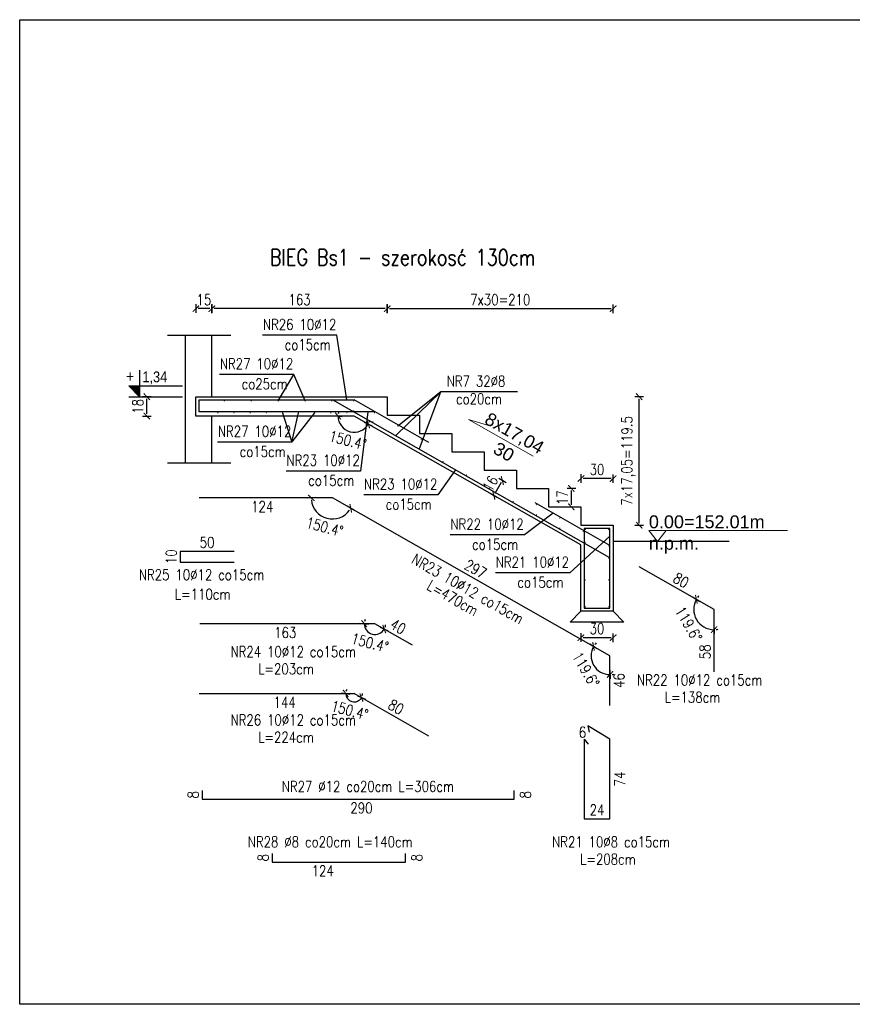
# Model space of a CAD drawing. Header units: millimetres. Extents: x -13852 to 21557, y -10038 to 8820.
# Tile 25 of 42: x 11286 to 12059, y -3372 to -2457. Entities that reach past the tile are written whole.
import ezdxf
from ezdxf.enums import TextEntityAlignment as Align
from ezdxf.lldxf.tags import DXFTag

# ---------------------------------------------------------------- set-up
doc = ezdxf.new("R2010")
doc.units = ezdxf.units.MM
for name, color, linetype in [('1', 2, 'Continuous'), ('2', 6, 'DASH'), ('6', 3, 'Continuous'), ('DIM', 243, 'Continuous'), ('OPI', 52, 'Continuous')]:
    doc.layers.add(name, color=color, linetype=linetype)
doc.layers.add('A-konstrukcja-żelbet', color=130, linetype='Continuous', lineweight=30)
doc.layers.add('A-opis', color=130, linetype='Continuous', lineweight=9)
doc.styles.add('e-cad_1', font='simplex.shx', dxfattribs={"width": 0.8})
doc.styles.add('MSE-050', font='romans.shx', dxfattribs={"width": 0.8, "height": 10})
doc.styles.get("Standard").update_dxf_attribs({"font": 'arial.ttf'})
tags = doc.linetypes.add('DASH', pattern=[15, 10, -5]).pattern_tags.tags
tags[6:7] = [DXFTag(74, 4), DXFTag(75, 0), DXFTag(340, '0'), DXFTag(46, 0.0), DXFTag(50, 0.0), DXFTag(44, 0.0), DXFTag(45, 0.0)]
tags[4:5] = [DXFTag(74, 4), DXFTag(75, 0), DXFTag(340, '0'), DXFTag(46, 0.0), DXFTag(50, 0.0), DXFTag(44, 0.0), DXFTag(45, 0.0)]
doc.dimstyles.new('Copy of MSE-050', dxfattribs={"dimtxt": 10, "dimasz": 2, "dimexe": 1.5, "dimexo": 15, "dimgap": 0.7, "dimtad": 0, "dimdec": 1, "dimrnd": 0.5, "dimdsep": 46, "dimtxsty": 'MSE-050', "dimblk": 'T1', "dimcen": -0.45, "dimse1": 1, "dimse2": 1, "dimsd1": 1, "dimsd2": 1, "dimclrd": 243, "dimclre": 243, "dimclrt": 52, "dimazin": 2, "dimtfac": 0.3333, "dimtdec": 1, "dimtix": 1, "dimtmove": 2, "dimatfit": 3, "dimldrblk": 'strzalka', "dimfxl": 0, "dimtvp": 0.8333, "dimtolj": 1, "dimarcsym": 0})
doc.dimstyles.new('MSE-050', dxfattribs={"dimtxt": 10, "dimasz": 2, "dimexe": 1.5, "dimexo": 15, "dimgap": 0.7, "dimtad": 0, "dimdec": 1, "dimrnd": 0.5, "dimdsep": 46, "dimtxsty": 'MSE-050', "dimblk": 'T1', "dimcen": -0.45, "dimse1": 1, "dimse2": 1, "dimclrd": 243, "dimclre": 243, "dimclrt": 52, "dimadec": 1, "dimazin": 2, "dimtfac": 0.3333, "dimtdec": 1, "dimtix": 1, "dimtmove": 2, "dimatfit": 3, "dimldrblk": 'strzalka', "dimfxl": 0, "dimtvp": 0.8333, "dimtolj": 1, "dimarcsym": 0})

# ---------------------------------------------------------------- blocks, each defined once
blk = doc.blocks.new('T1')
at = {"color": 243}
blk.add_line((0, -2.04), (0, 1.96), dxfattribs=at)
at = {"color": 243, "const_width": 0.5}
blk.add_lwpolyline([(-1.5, -1.44), (1.5, 1.44)], dxfattribs=at)
blk = doc.blocks.new('*D3221')
at = {"layer": 'Defpoints', "color": 0}
for p in [(11837.22, -2725.7), (11627.22, -2807.55), (11837.22, -2926.96)]:
    blk.add_point(p, dxfattribs=at)
at = {"layer": 'DIM', "color": 243, "lineweight": -2}
blk.add_line((11629.22, -2725.7), (11835.22, -2725.7), dxfattribs=at)
at = {"layer": 'DIM', "color": 243, "linetype": 'ByBlock', "lineweight": -2, "xscale": 2, "yscale": 2, "zscale": 2, "rotation": 180}
blk.add_blockref('T1', (11627.22, -2725.7), dxfattribs=at)
at = {"layer": 'DIM', "color": 243, "linetype": 'ByBlock', "lineweight": -2, "xscale": 2, "yscale": 2, "zscale": 2}
blk.add_blockref('T1', (11837.22, -2725.7), dxfattribs=at)
at = {"layer": 'DIM', "color": 52, "ltscale": 1.4, "insert": (11732.22, -2717.37), "char_height": 10, "attachment_point": 5, "style": 'MSE-050'}
blk.add_mtext('\\A1;\\A1;7x30=210', dxfattribs=at)
blk = doc.blocks.new('strzalka')
at = {"color": 243}
blk.add_line((0, -0.97), (0, 0.97), dxfattribs=at)
blk.add_lwpolyline([(-2, 0, 0.733, 0, 0), (0, 0, 0, 0, 0)], format="xyseb", dxfattribs=at)
blk = doc.blocks.new('*D3222')
at = {"layer": 'Defpoints', "color": 0}
for p in [(11807.22, -2883.62), (11807.22, -2909.9), (11837.22, -2926.96)]:
    blk.add_point(p, dxfattribs=at)
at = {"layer": 'DIM', "color": 243, "lineweight": -2}
blk.add_line((11835.22, -2883.62), (11809.22, -2883.62), dxfattribs=at)
at = {"layer": 'DIM', "color": 243, "linetype": 'ByBlock', "lineweight": -2, "xscale": 2, "yscale": 2, "zscale": 2, "rotation": 180}
blk.add_blockref('T1', (11807.22, -2883.62), dxfattribs=at)
at = {"layer": 'DIM', "color": 243, "linetype": 'ByBlock', "lineweight": -2, "xscale": 2, "yscale": 2, "zscale": 2}
blk.add_blockref('T1', (11837.22, -2883.62), dxfattribs=at)
at = {"layer": 'DIM', "color": 52, "ltscale": 1.4, "insert": (11822.22, -2875.29), "char_height": 10, "attachment_point": 5, "style": 'MSE-050'}
blk.add_mtext('\\A1;30', dxfattribs=at)
blk = doc.blocks.new('*D3223')
at = {"layer": 'Defpoints', "color": 0}
for p in [(11777.22, -2892.84), (11798.31, -2892.84), (11777.22, -2909.9)]:
    blk.add_point(p, dxfattribs=at)
at = {"layer": 'DIM', "color": 243, "lineweight": -2}
blk.add_line((11798.31, -2907.9), (11798.31, -2894.84), dxfattribs=at)
at = {"layer": 'DIM', "color": 243, "linetype": 'ByBlock', "lineweight": -2, "xscale": 2, "yscale": 2, "zscale": 2}
for p, rotation in [((11798.31, -2892.84), 90), ((11798.31, -2909.9), 270)]:
    blk.add_blockref('T1', p, dxfattribs=dict(at, rotation=rotation))
at = {"layer": 'DIM', "color": 52, "ltscale": 1.4, "insert": (11789.98, -2901.37), "char_height": 10, "attachment_point": 5, "rotation": 90, "style": 'MSE-050'}
blk.add_mtext('\\A1;17', dxfattribs=at)
blk = doc.blocks.new('*D3224')
at = {"layer": 'Defpoints', "color": 0}
for p in [(11403.74, -2807.55), (11449.39, -2807.55), (11449.39, -2825.55)]:
    blk.add_point(p, dxfattribs=at)
at = {"layer": 'DIM', "color": 243, "lineweight": -2}
blk.add_line((11403.74, -2823.55), (11403.74, -2809.55), dxfattribs=at)
at = {"layer": 'DIM', "color": 243, "linetype": 'ByBlock', "lineweight": -2, "xscale": 2, "yscale": 2, "zscale": 2}
for p, rotation in [((11403.74, -2807.55), 90), ((11403.74, -2825.55), 270)]:
    blk.add_blockref('T1', p, dxfattribs=dict(at, rotation=rotation))
at = {"layer": 'DIM', "color": 52, "ltscale": 1.4, "insert": (11395.4, -2816.55), "char_height": 10, "attachment_point": 5, "rotation": 90, "style": 'MSE-050'}
blk.add_mtext('\\A1;18', dxfattribs=at)
blk = doc.blocks.new('*D3225')
at = {"layer": 'Defpoints', "color": 0}
for p in [(11726.29, -2899.35), (11747.22, -2892.84), (11739.31, -2906.75)]:
    blk.add_point(p, dxfattribs=at)
at = {"layer": 'DIM', "color": 243, "lineweight": -2}
blk.add_line((11733.21, -2887.17), (11727.28, -2897.61), dxfattribs=at)
at = {"layer": 'DIM', "color": 243, "linetype": 'ByBlock', "lineweight": -2, "xscale": 2, "yscale": 2, "zscale": 2}
for p, rotation in [((11734.2, -2885.44), 60.37625124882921), ((11726.29, -2899.35), 240.3762512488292)]:
    blk.add_blockref('T1', p, dxfattribs=dict(at, rotation=rotation))
at = {"layer": 'DIM', "color": 52, "ltscale": 1.4, "insert": (11723, -2888.27), "char_height": 10, "attachment_point": 5, "rotation": 60.37625, "style": 'MSE-050'}
blk.add_mtext('\\A1;16', dxfattribs=at)
blk = doc.blocks.new('*D3226')
at = {"layer": 'Defpoints', "color": 0}
for p in [(11455.15, -3181.53), (11745.15, -3181.53), (11745.15, -3181.53)]:
    blk.add_point(p, dxfattribs=at)
at = {"layer": 'DIM', "color": 52, "ltscale": 1.4, "insert": (11603.25, -3189.72), "char_height": 10, "attachment_point": 5, "style": 'MSE-050'}
blk.add_mtext('\\A1;290', dxfattribs=at)
blk = doc.blocks.new('*D3227')
at = {"layer": 'Defpoints', "color": 0}
for p in [(11745.15, -3173.53), (11746.74, -3173.53), (11745.15, -3181.53)]:
    blk.add_point(p, dxfattribs=at)
at = {"layer": 'DIM', "color": 52, "ltscale": 1.4, "insert": (11755.72, -3177.53), "char_height": 10, "attachment_point": 5, "rotation": 90, "style": 'MSE-050'}
blk.add_mtext('\\A1;8', dxfattribs=at)
blk = doc.blocks.new('*D3228')
at = {"layer": 'Defpoints', "color": 0}
for p in [(11455.15, -3173.53), (11455.15, -3173.53), (11455.15, -3181.53)]:
    blk.add_point(p, dxfattribs=at)
at = {"layer": 'DIM', "color": 52, "ltscale": 1.4, "insert": (11446.82, -3177.53), "char_height": 10, "attachment_point": 5, "rotation": 90, "style": 'MSE-050'}
blk.add_mtext('\\A1;8', dxfattribs=at)
blk = doc.blocks.new('*D3229')
at = {"layer": 'Defpoints', "color": 0}
for p in [(11520.21, -3240.05), (11644.21, -3240.05), (11644.21, -3240.05)]:
    blk.add_point(p, dxfattribs=at)
at = {"layer": 'DIM', "color": 52, "ltscale": 1.4, "insert": (11567.23, -3248.23), "char_height": 10, "attachment_point": 5, "style": 'MSE-050'}
blk.add_mtext('\\A1;124', dxfattribs=at)
blk = doc.blocks.new('*D3230')
at = {"layer": 'Defpoints', "color": 0}
for p in [(11644.21, -3232.05), (11645.79, -3232.05), (11644.21, -3240.05)]:
    blk.add_point(p, dxfattribs=at)
at = {"layer": 'DIM', "color": 52, "ltscale": 1.4, "insert": (11654.78, -3236.05), "char_height": 10, "attachment_point": 5, "rotation": 90, "style": 'MSE-050'}
blk.add_mtext('\\A1;8', dxfattribs=at)
blk = doc.blocks.new('*D3231')
at = {"layer": 'Defpoints', "color": 0}
for p in [(11520.21, -3232.05), (11520.21, -3232.05), (11520.21, -3240.05)]:
    blk.add_point(p, dxfattribs=at)
at = {"layer": 'DIM', "color": 52, "ltscale": 1.4, "insert": (11511.87, -3236.05), "char_height": 10, "attachment_point": 5, "rotation": 90, "style": 'MSE-050'}
blk.add_mtext('\\A1;8', dxfattribs=at)
blk = doc.blocks.new('*D3250')
at = {"layer": 'Defpoints', "color": 0}
for p in [(11810.22, -3125.94), (11834.22, -3125.94), (11834.22, -3199.94)]:
    blk.add_point(p, dxfattribs=at)
at = {"layer": 'DIM', "color": 52, "ltscale": 1.4, "insert": (11822.22, -3191.6), "char_height": 10, "attachment_point": 5, "style": 'MSE-050'}
blk.add_mtext('\\A1;24', dxfattribs=at)
blk = doc.blocks.new('*D3251')
at = {"layer": 'Defpoints', "color": 0}
for p in [(11834.22, -3125.94), (11834.22, -3199.94), (11851.67, -3199.94)]:
    blk.add_point(p, dxfattribs=at)
at = {"layer": 'DIM', "color": 52, "ltscale": 1.4, "insert": (11843.34, -3162.94), "char_height": 10, "attachment_point": 5, "rotation": 90, "style": 'MSE-050'}
blk.add_mtext('\\A1;74', dxfattribs=at)
blk = doc.blocks.new('*D3253')
at = {"layer": 'Defpoints', "color": 0}
for p in [(11805.63, -3108.38), (11811.7, -3106.79), (11811.7, -3127.66)]:
    blk.add_point(p, dxfattribs=at)
at = {"layer": 'DIM', "color": 52, "ltscale": 1.4, "insert": (11808.66, -3119.33), "char_height": 10, "attachment_point": 5, "style": 'MSE-050'}
blk.add_mtext('\\A1;6', dxfattribs=at)
blk = doc.blocks.new('*D3254')
at = {"layer": 'Defpoints', "color": 0}
for p in [(11930.95, -3005.17), (11930.95, -3063.37), (11930.95, -3063.37)]:
    blk.add_point(p, dxfattribs=at)
at = {"layer": 'DIM', "color": 52, "ltscale": 1.4, "insert": (11922.61, -3044.65), "char_height": 10, "attachment_point": 5, "rotation": 90, "style": 'MSE-050'}
blk.add_mtext('\\A1;58', dxfattribs=at)
blk = doc.blocks.new('*D3255')
at = {"layer": 'Defpoints', "color": 0}
for p in [(11861.4, -2965.63), (11930.95, -3005.17), (11930.95, -3005.17)]:
    blk.add_point(p, dxfattribs=at)
at = {"layer": 'DIM', "color": 52, "ltscale": 1.4, "insert": (11900.29, -2978.16), "char_height": 10, "attachment_point": 5, "rotation": 330.37625, "style": 'MSE-050'}
blk.add_mtext('\\A1;80', dxfattribs=at)
blk = doc.blocks.new('*D3256')
at = {"layer": 'Defpoints', "color": 0}
for p in [(11834.22, -3048.26), (11834.22, -3094.45), (11834.22, -3094.45)]:
    blk.add_point(p, dxfattribs=at)
at = {"layer": 'DIM', "color": 52, "ltscale": 1.4, "insert": (11842.68, -3071.35), "char_height": 10, "attachment_point": 5, "rotation": 90, "style": 'MSE-050'}
blk.add_mtext('\\A1;46', dxfattribs=at)
blk = doc.blocks.new('*D3257')
at = {"layer": 'Defpoints', "color": 0}
for p in [(11576.2, -2901.54), (11834.22, -3048.26), (11834.22, -3048.26)]:
    blk.add_point(p, dxfattribs=at)
at = {"layer": 'DIM', "color": 52, "ltscale": 1.4, "insert": (11709.33, -2967.65), "char_height": 10, "attachment_point": 5, "rotation": 330.37625, "style": 'MSE-050'}
blk.add_mtext('\\A1;297', dxfattribs=at)
blk = doc.blocks.new('*D3258')
at = {"layer": 'Defpoints', "color": 0}
for p in [(11452.39, -2901.54), (11576.21, -2901.54), (11576.21, -2901.54)]:
    blk.add_point(p, dxfattribs=at)
at = {"layer": 'DIM', "color": 52, "ltscale": 1.4, "insert": (11510.97, -2909.72), "char_height": 10, "attachment_point": 5, "style": 'MSE-050'}
blk.add_mtext('\\A1;124', dxfattribs=at)
blk = doc.blocks.new('*D3259')
at = {"layer": 'Defpoints', "color": 0}
for p in [(11434.76, -2951.28), (11484.76, -2951.28), (11484.76, -2951.28)]:
    blk.add_point(p, dxfattribs=at)
at = {"layer": 'DIM', "color": 52, "ltscale": 1.4, "insert": (11459.76, -2942.95), "char_height": 10, "attachment_point": 5, "style": 'MSE-050'}
blk.add_mtext('\\A1;50', dxfattribs=at)
blk = doc.blocks.new('*D3260')
at = {"layer": 'Defpoints', "color": 0}
for p in [(11434.76, -2951.28), (11434.76, -2951.28), (11434.76, -2961.28)]:
    blk.add_point(p, dxfattribs=at)
at = {"layer": 'DIM', "color": 52, "ltscale": 1.4, "insert": (11426.43, -2956.28), "char_height": 10, "attachment_point": 5, "rotation": 90, "style": 'MSE-050'}
blk.add_mtext('\\A1;10', dxfattribs=at)
blk = doc.blocks.new('*D3261')
at = {"layer": 'Defpoints', "color": 0}
for p in [(11452.89, -3018.55), (11615.77, -3018.55), (11615.77, -3018.55)]:
    blk.add_point(p, dxfattribs=at)
at = {"layer": 'DIM', "color": 52, "ltscale": 1.4, "insert": (11532.34, -3026.74), "char_height": 10, "attachment_point": 5, "style": 'MSE-050'}
blk.add_mtext('\\A1;163', dxfattribs=at)
blk = doc.blocks.new('*D3262')
at = {"layer": 'Defpoints', "color": 0}
for p in [(11615.77, -3018.55), (11650.54, -3038.33), (11650.54, -3038.33)]:
    blk.add_point(p, dxfattribs=at)
at = {"layer": 'DIM', "color": 52, "ltscale": 1.4, "insert": (11637.28, -3021.2), "char_height": 10, "attachment_point": 5, "rotation": 330.37625, "style": 'MSE-050'}
blk.add_mtext('\\A1;40', dxfattribs=at)
blk = doc.blocks.new('*D3264')
at = {"layer": 'Defpoints', "color": 0}
for p in [(11596.43, -3083.38), (11665.97, -3122.92), (11665.97, -3122.92)]:
    blk.add_point(p, dxfattribs=at)
at = {"layer": 'DIM', "color": 52, "ltscale": 1.4, "insert": (11635.32, -3095.91), "char_height": 10, "attachment_point": 5, "rotation": 330.37625, "style": 'MSE-050'}
blk.add_mtext('\\A1;80', dxfattribs=at)
blk = doc.blocks.new('*D3265')
at = {"layer": 'Defpoints', "color": 0}
for p in [(11452.39, -3083.38), (11596.43, -3083.38), (11596.43, -3083.38)]:
    blk.add_point(p, dxfattribs=at)
at = {"layer": 'DIM', "color": 52, "ltscale": 1.4, "insert": (11531.84, -3091.56), "char_height": 10, "attachment_point": 5, "style": 'MSE-050'}
blk.add_mtext('\\A1;144', dxfattribs=at)
blk = doc.blocks.new('kota ____')
blk.add_hatch(color=4).paths.add_polyline_path([(0, 20), (-19.7, 20), (0, 0)])
at = {"color": 4}
blk.add_line((-19.7, 0), (79.8, 0), dxfattribs=at)
blk.add_lwpolyline([(0, 49.6), (0, 0), (-19.7, 20), (79.8, 20)], dxfattribs=at)
at = {"color": 4, "width": 0.85}
blk.add_attdef('ZNAK', text='', height=20, dxfattribs=at).set_placement((-9.8, 26.9), align=Align.RIGHT)
blk.add_attdef('RZEDNA', (5.5, 26.9), '', height=20, dxfattribs=at)
blk = doc.blocks.new('*D3267')
at = {"layer": 'Defpoints', "color": 0}
for p in [(11464.22, -2725.7), (11464.22, -2750.66), (11627.22, -2807.55)]:
    blk.add_point(p, dxfattribs=at)
at = {"layer": 'DIM', "color": 243, "lineweight": -2}
blk.add_line((11625.22, -2725.7), (11466.22, -2725.7), dxfattribs=at)
at = {"layer": 'DIM', "color": 243, "linetype": 'ByBlock', "lineweight": -2, "xscale": 2, "yscale": 2, "zscale": 2, "rotation": 180}
blk.add_blockref('T1', (11464.22, -2725.7), dxfattribs=at)
at = {"layer": 'DIM', "color": 243, "linetype": 'ByBlock', "lineweight": -2, "xscale": 2, "yscale": 2, "zscale": 2}
blk.add_blockref('T1', (11627.22, -2725.7), dxfattribs=at)
at = {"layer": 'DIM', "color": 52, "ltscale": 1.4, "insert": (11545.72, -2717.37), "char_height": 10, "attachment_point": 5, "style": 'MSE-050'}
blk.add_mtext('\\A1;163', dxfattribs=at)
blk = doc.blocks.new('*D3268')
at = {"layer": 'Defpoints', "color": 0}
for p in [(11449.39, -2725.7), (11449.39, -2750.66), (11464.22, -2750.66)]:
    blk.add_point(p, dxfattribs=at)
at = {"layer": 'DIM', "color": 243, "lineweight": -2}
blk.add_line((11462.22, -2725.7), (11451.39, -2725.7), dxfattribs=at)
at = {"layer": 'DIM', "color": 243, "linetype": 'ByBlock', "lineweight": -2, "xscale": 2, "yscale": 2, "zscale": 2, "rotation": 180}
blk.add_blockref('T1', (11449.39, -2725.7), dxfattribs=at)
at = {"layer": 'DIM', "color": 243, "linetype": 'ByBlock', "lineweight": -2, "xscale": 2, "yscale": 2, "zscale": 2}
blk.add_blockref('T1', (11464.22, -2725.7), dxfattribs=at)
at = {"layer": 'DIM', "color": 52, "ltscale": 1.4, "insert": (11456.81, -2717.37), "char_height": 10, "attachment_point": 5, "style": 'MSE-050'}
blk.add_mtext('\\A1;15', dxfattribs=at)
blk = doc.blocks.new('*D3269')
at = {"layer": 'Defpoints', "color": 0}
for p in [(11807.22, -3006.96), (11837.22, -3006.96), (11837.22, -3031.46)]:
    blk.add_point(p, dxfattribs=at)
at = {"layer": 'DIM', "color": 243, "lineweight": -2, "ltscale": 1.4}
blk.add_line((11809.22, -3031.46), (11835.22, -3031.46), dxfattribs=at)
at = {"layer": 'DIM', "color": 243, "linetype": 'ByBlock', "lineweight": -2, "xscale": 2, "yscale": 2, "zscale": 2, "rotation": 180}
blk.add_blockref('T1', (11807.22, -3031.46), dxfattribs=at)
at = {"layer": 'DIM', "color": 243, "linetype": 'ByBlock', "lineweight": -2, "xscale": 2, "yscale": 2, "zscale": 2}
blk.add_blockref('T1', (11837.22, -3031.46), dxfattribs=at)
at = {"layer": 'DIM', "color": 52, "ltscale": 1.4, "insert": (11822.22, -3023.13), "char_height": 10, "attachment_point": 5, "style": 'MSE-050'}
blk.add_mtext('\\A1;30', dxfattribs=at)
blk = doc.blocks.new('*D3324')
at = {"layer": 'Defpoints', "color": 0}
for p in [(11627.22, -2807.55), (11861.4, -2807.55), (11837.22, -2926.96)]:
    blk.add_point(p, dxfattribs=at)
at = {"layer": 'DIM', "color": 243, "lineweight": -2, "ltscale": 1.4}
blk.add_line((11861.4, -2924.96), (11861.4, -2809.55), dxfattribs=at)
at = {"layer": 'DIM', "color": 243, "linetype": 'ByBlock', "lineweight": -2, "xscale": 2, "yscale": 2, "zscale": 2}
for p, rotation in [((11861.4, -2807.55), 90), ((11861.4, -2926.96), 270)]:
    blk.add_blockref('T1', p, dxfattribs=dict(at, rotation=rotation))
at = {"layer": 'DIM', "color": 52, "ltscale": 1.4, "insert": (11851.48, -2867.25), "char_height": 10, "attachment_point": 5, "rotation": 90, "style": 'MSE-050'}
blk.add_mtext('\\A1;\\A1;7x17,05=119.5', dxfattribs=at)
blk = doc.blocks.new('*D3328')
at = {"layer": 'Defpoints', "color": 0}
for p in [(11449.39, -2825.55), (11596.51, -2825.55), (11596.51, -2825.55), (11586.88, -2837.07), (11807.22, -2945.37)]:
    blk.add_point(p, dxfattribs=at)
at = {"layer": 'DIM', "color": 243, "lineweight": -2, "ltscale": 1.4}
for start, end in [(180, 330.37625), (164.72474, 172.36237), (338.01388, 345.65151)]:
    blk.add_arc((11596.51, -2825.55), 15.01, start, end, dxfattribs=at)
at = {"layer": 'DIM', "color": 243, "linetype": 'ByBlock', "lineweight": -2, "xscale": 2, "yscale": 2, "zscale": 2}
for p, rotation in [((11581.49, -2825.55), 266.181184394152), ((11609.56, -2832.97), 244.1950668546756)]:
    blk.add_blockref('T1', p, dxfattribs=dict(at, rotation=rotation))
at = {"layer": 'DIM', "color": 52, "ltscale": 1.4, "insert": (11590.54, -2848.12), "char_height": 10, "attachment_point": 5, "rotation": 345.18813, "style": 'MSE-050'}
blk.add_mtext('\\A1;150.4%%d', dxfattribs=at)
blk = doc.blocks.new('*D3329')
at = {"layer": 'Defpoints', "color": 0}
for p in [(11452.39, -2901.54), (11576.2, -2901.54), (11576.2, -2901.54), (11563.59, -2916.63), (11834.22, -3048.26)]:
    blk.add_point(p, dxfattribs=at)
at = {"layer": 'DIM', "color": 243, "lineweight": -2, "ltscale": 1.4}
blk.add_arc((11576.2, -2901.54), 19.66, 185.82971, 324.54654, dxfattribs=at)
at = {"layer": 'DIM', "color": 243, "linetype": 'ByBlock', "lineweight": -2, "xscale": 2, "yscale": 2, "zscale": 2}
for p, rotation in [((11556.53, -2901.54), 92.91485558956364), ((11593.29, -2911.26), 57.46139565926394)]:
    blk.add_blockref('T1', p, dxfattribs=dict(at, rotation=rotation))
at = {"layer": 'DIM', "color": 52, "ltscale": 1.4, "insert": (11569.04, -2928.6), "char_height": 10, "attachment_point": 5, "rotation": 345.18813, "style": 'MSE-050'}
blk.add_mtext('\\A1;150.4%%d', dxfattribs=at)
blk = doc.blocks.new('*D3330')
at = {"layer": 'Defpoints', "color": 0}
for p in [(11576.2, -2901.54), (11816.93, -3051.38), (11834.22, -3048.26), (11834.22, -3048.26), (11834.22, -3094.45)]:
    blk.add_point(p, dxfattribs=at)
at = {"layer": 'DIM', "color": 243, "lineweight": -2, "ltscale": 1.4}
for start, end in [(137.3284, 143.85233), (150.37625, 270), (276.52392, 283.04785)]:
    blk.add_arc((11834.22, -3048.26), 17.57, start, end, dxfattribs=at)
at = {"layer": 'DIM', "color": 243, "linetype": 'ByBlock', "lineweight": -2, "xscale": 2, "yscale": 2, "zscale": 2}
for p, rotation in [((11818.94, -3039.57), 237.1142889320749), ((11834.22, -3065.83), 183.2619623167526)]:
    blk.add_blockref('T1', p, dxfattribs=dict(at, rotation=rotation))
at = {"layer": 'DIM', "color": 52, "ltscale": 1.4, "insert": (11811.83, -3061.28), "char_height": 10, "attachment_point": 5, "rotation": 300.18813, "style": 'MSE-050'}
blk.add_mtext('\\A1;119.6%%d', dxfattribs=at)
blk = doc.blocks.new('*D3331')
at = {"layer": 'Defpoints', "color": 0}
for p in [(11861.4, -2965.63), (11912.35, -3008.53), (11930.95, -3005.17), (11930.95, -3005.17), (11930.95, -3063.37)]:
    blk.add_point(p, dxfattribs=at)
at = {"layer": 'DIM', "color": 243, "lineweight": -2, "ltscale": 1.4}
for start, end in [(150.37625, 270), (138.24177, 144.30901), (276.06724, 282.13448)]:
    blk.add_arc((11930.95, -3005.17), 18.9, start, end, dxfattribs=at)
at = {"layer": 'DIM', "color": 243, "linetype": 'ByBlock', "lineweight": -2, "xscale": 2, "yscale": 2, "zscale": 2}
for p, rotation in [((11914.52, -2995.83), 237.3426302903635), ((11930.95, -3024.07), 183.0336209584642)]:
    blk.add_blockref('T1', p, dxfattribs=dict(at, rotation=rotation))
at = {"layer": 'DIM', "color": 52, "ltscale": 1.4, "insert": (11907.41, -3018.86), "char_height": 10, "attachment_point": 5, "rotation": 300.18813, "style": 'MSE-050'}
blk.add_mtext('\\A1;119.6%%d', dxfattribs=at)
blk = doc.blocks.new('*D3332')
at = {"layer": 'Defpoints', "color": 0}
for p in [(11452.39, -3083.38), (11596.43, -3083.38), (11596.43, -3083.38), (11591.4, -3089.39), (11665.97, -3122.92)]:
    blk.add_point(p, dxfattribs=at)
at = {"layer": 'DIM', "color": 243, "lineweight": -2, "ltscale": 1.4}
for start, end in [(180, 330.37625), (150.67803, 165.33902), (345.03723, 359.69822)]:
    blk.add_arc((11596.43, -3083.38), 7.84, start, end, dxfattribs=at)
at = {"layer": 'DIM', "color": 243, "linetype": 'ByBlock', "lineweight": -2, "xscale": 2, "yscale": 2, "zscale": 2}
for p, rotation in [((11588.59, -3083.38), 262.6695084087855), ((11603.24, -3087.25), 247.7067428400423)]:
    blk.add_blockref('T1', p, dxfattribs=dict(at, rotation=rotation))
at = {"layer": 'DIM', "color": 52, "ltscale": 1.4, "insert": (11592.29, -3099.01), "char_height": 10, "attachment_point": 5, "rotation": 345.18813, "style": 'MSE-050'}
blk.add_mtext('\\A1;150.4%%d', dxfattribs=at)
blk = doc.blocks.new('*D3333')
at = {"layer": 'Defpoints', "color": 0}
for p in [(11452.89, -3018.55), (11615.77, -3018.55), (11615.77, -3018.55), (11609.39, -3026.2), (11650.54, -3038.33)]:
    blk.add_point(p, dxfattribs=at)
at = {"layer": 'DIM', "color": 243, "lineweight": -2, "ltscale": 1.4}
for start, end in [(180, 330.37625), (156.95497, 168.47749), (341.89877, 353.42128)]:
    blk.add_arc((11615.77, -3018.55), 9.96, start, end, dxfattribs=at)
at = {"layer": 'DIM', "color": 243, "linetype": 'ByBlock', "lineweight": -2, "xscale": 2, "yscale": 2, "zscale": 2}
for p, rotation in [((11605.81, -3018.55), 264.2387426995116), ((11624.43, -3023.48), 246.137508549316)]:
    blk.add_blockref('T1', p, dxfattribs=dict(at, rotation=rotation))
at = {"layer": 'DIM', "color": 52, "ltscale": 1.4, "insert": (11611.1, -3036.24), "char_height": 10, "attachment_point": 5, "rotation": 345.18813, "style": 'MSE-050'}
blk.add_mtext('\\A1;150.4%%d', dxfattribs=at)

msp = doc.modelspace()

# ---------------------------------------------------------------- linework, layer by layer
at = {"layer": '1'}
for p, q in [((11449.394, -2825.549), (11449.394, -2807.549)), ((11449.394, -2807.549), (11627.221, -2807.549)), ((11627.221, -2807.549), (11627.221, -2824.608)), ((11596.507, -2825.549), (11449.394, -2825.549)), ((11807.221, -2945.366), (11596.507, -2825.549)), ((11627.221, -2824.608), (11657.221, -2824.608)), ((11657.221, -2824.608), (11657.221, -2841.666)), ((11657.221, -2841.666), (11687.221, -2841.666)), ((11687.221, -2841.666), (11687.221, -2858.725)), ((11687.221, -2858.725), (11717.221, -2858.725)), ((11717.221, -2858.725), (11717.221, -2875.784)), ((11717.221, -2875.784), (11747.221, -2875.784)), ((11747.221, -2875.784), (11747.221, -2892.843)), ((11747.221, -2875.784), (11747.221, -2892.843)), ((11747.221, -2892.843), (11777.221, -2892.843)), ((11777.221, -2892.843), (11777.221, -2909.902)), ((11777.221, -2909.902), (11807.221, -2909.902)), ((11807.221, -2909.902), (11807.221, -2926.961)), ((11807.221, -2926.961), (11837.221, -2926.961)), ((11837.221, -2926.961), (11837.221, -3006.961)), ((11807.221, -3006.961), (11807.221, -2945.366)), ((11837.221, -3006.961), (11807.221, -3006.961))]:
    msp.add_line(p, q, dxfattribs=at)
at = {"layer": '2', "ltscale": 2}
for p, q in [((11481.89, -2750.659), (11422.845, -2750.659)), ((11481.89, -2869.207), (11422.845, -2869.207))]:
    msp.add_line(p, q, dxfattribs=at)
at = {"layer": '6'}
for p, q in [((11452.394, -2810.549), (11596.428, -2810.549)), ((11452.394, -2821.549), (11452.394, -2810.549)), ((11834.221, -2957.268), (11576.197, -2810.549)), ((11665.971, -2850.093), (11596.428, -2810.549)), ((11615.772, -2821.549), (11452.394, -2821.549)), ((11834.221, -2945.765), (11764.678, -2906.22)), ((11930.946, -3005.171), (11861.403, -2965.627)), ((11930.946, -3063.367), (11930.946, -3005.171)), ((11615.772, -3018.554), (11452.894, -3018.554)), ((11650.544, -3038.326), (11615.772, -3018.554)), ((11452.394, -3083.378), (11596.428, -3083.378)), ((11665.971, -3122.922), (11596.428, -3083.378)), ((11834.221, -3125.937), (11813.76, -3113.393)), ((11813.76, -3113.393), (11814.833, -3119.296)), ((11810.221, -3125.937), (11810.221, -3199.937)), ((11810.221, -3125.937), (11814.033, -3130.571)), ((11834.221, -3199.937), (11834.221, -3125.937)), ((11810.221, -3199.937), (11834.221, -3199.937))]:
    msp.add_line(p, q, dxfattribs=at)
at = {"layer": '6', "const_width": 0.5}
for points in [[(11476.021, -2811.527, 1), (11475.521, -2811.527, 1)], [(11501.021, -2811.527, 1), (11500.521, -2811.527, 1)], [(11526.021, -2811.527, 1), (11525.521, -2811.527, 1)], [(11551.021, -2811.527, 1), (11550.521, -2811.527, 1)], [(11576.021, -2811.527, 1), (11575.521, -2811.527, 1)], [(11596.251, -2811.527, 1), (11595.751, -2811.527, 1)], [(11469.997, -2822.527, 1), (11469.497, -2822.527, 1)], [(11484.997, -2822.527, 1), (11484.497, -2822.527, 1)], [(11499.997, -2822.527, 1), (11499.497, -2822.527, 1)], [(11514.997, -2822.527, 1), (11514.497, -2822.527, 1)], [(11529.997, -2822.527, 1), (11529.497, -2822.527, 1)], [(11544.997, -2822.527, 1), (11544.497, -2822.527, 1)], [(11559.997, -2822.527, 1), (11559.497, -2822.527, 1)], [(11574.997, -2822.527, 1), (11574.497, -2822.527, 1)], [(11589.997, -2822.527, 1), (11589.497, -2822.527, 1)], [(11596.217, -2820.673, 1), (11595.717, -2820.673, 1)], [(11615.596, -2822.527, 1), (11615.096, -2822.527, 1)], [(11614.085, -2830.834, 1), (11613.585, -2830.834, 1)], [(11637.328, -2834.884, 1), (11636.828, -2834.884, 1)], [(11635.817, -2843.191, 1), (11635.317, -2843.191, 1)], [(11657.549, -2855.549, 1), (11657.049, -2855.549, 1)], [(11659.061, -2847.242, 1), (11658.561, -2847.242, 1)], [(11679.281, -2867.906, 1), (11678.781, -2867.906, 1)], [(11701.014, -2880.264, 1), (11700.514, -2880.264, 1)], [(11722.746, -2892.621, 1), (11722.246, -2892.621, 1)], [(11744.478, -2904.979, 1), (11743.978, -2904.979, 1)], [(11765.891, -2908.17, -1), (11765.635, -2907.74, -1)], [(11766.21, -2917.336, 1), (11765.71, -2917.336, 1)], [(11787.623, -2920.527, -1), (11787.368, -2920.098, -1)], [(11787.943, -2929.694, 1), (11787.443, -2929.694, 1)], [(11809.356, -2932.885, -1), (11809.1, -2932.455, -1)], [(11811.198, -2931.065, 1), (11811.698, -2931.065, 1)], [(11833.244, -2931.065, -1), (11832.744, -2931.065, -1)], [(11811.412, -2943.04, 1), (11810.912, -2943.04, 1)], [(11833.356, -2946.532, -1), (11833.1, -2946.102, -1)], [(11833.356, -2958.035, -1), (11833.1, -2957.606, -1)], [(11811.198, -2977.856, -1), (11811.698, -2977.856, -1)], [(11833.244, -2977.856, 1), (11832.744, -2977.856, 1)], [(11811.198, -3002.856, -1), (11811.698, -3002.856, -1)], [(11833.244, -3002.856, 1), (11832.744, -3002.856, 1)]]:
    msp.add_lwpolyline(points, format="xyb", close=True, dxfattribs=at)
at = {"layer": '6'}
for points in [[(11834.221, -3094.449), (11834.221, -3094.449), (11834.221, -3048.256), (11576.197, -2901.537), (11452.394, -2901.537)], [(11484.764, -2951.283), (11434.764, -2951.283), (11434.764, -2961.283), (11484.764, -2961.283)], [(11455.152, -3173.535), (11455.152, -3181.535), (11745.152, -3181.535), (11745.152, -3173.535)], [(11520.205, -3232.05), (11520.205, -3240.05), (11644.205, -3240.05), (11644.205, -3232.05)]]:
    msp.add_lwpolyline(points, dxfattribs=at)
msp.add_lwpolyline([(11810.221, -3003.961), (11834.221, -3003.961), (11834.221, -2929.961), (11810.221, -2929.961)], close=True, dxfattribs=at)
at = {"layer": 'A-konstrukcja-żelbet'}
msp.add_line((11464.221, -2869.207), (11464.221, -2825.549), dxfattribs=at)
for points in [[(11439.221, -2750.659), (11439.221, -2869.207)], [(11464.221, -2807.549), (11464.221, -2750.659)]]:
    msp.add_lwpolyline(points, dxfattribs=at)
at = {"layer": 'A-opis', "lineweight": 9}
msp.add_lwpolyline([(11762.768, -2862.785), (11702.768, -2828.668), (11722.538, -2834.538)], dxfattribs=at)
at = {"layer": 'A-opis'}
msp.add_lwpolyline([(11999.265, -2931.833), (11870.373, -2931.833), (11878.447, -2942.019), (11886.521, -2931.833)], dxfattribs=at)
at = {"layer": 'DIM', "ltscale": 1.4}
for p, q in [((11525.771, -2811.527), (11540.406, -2786.911)), ((11538.594, -2849.771), (11544.747, -2822.527)), ((11538.81, -2849.541), (11559.747, -2822.527)), ((11944.987, -2942.019), (11837.221, -2942.019))]:
    msp.add_line(p, q, dxfattribs=at)
at = {"layer": 'DIM'}
for p, q in [((11807.221, -3006.961), (11797.221, -3016.961)), ((11837.221, -3006.961), (11847.221, -3016.961)), ((11847.221, -3016.961), (11797.221, -3016.961))]:
    msp.add_line(p, q, dxfattribs=at)
at = {"layer": 'DIM', "ltscale": 1.4}
msp.add_lwpolyline([(11285.544, -2457.164), (12910.504, -2457.164), (12910.504, -3372.244), (11285.544, -3372.244)], close=True, dxfattribs=at)
for points in [[(11589.529, -2810.549), (11580.429, -2750.418), (11511.37, -2750.418)], [(11550.771, -2811.527), (11540.406, -2786.911), (11471.347, -2786.911)], [(11529.747, -2822.527), (11538.594, -2849.771), (11469.535, -2849.771)], [(11609.262, -2821.549), (11602.3, -2876.639), (11533.241, -2876.639)], [(11690.659, -2875.635), (11674.359, -2898.798), (11605.3, -2898.798)], [(11781.491, -2915.781), (11754.7, -2936.033), (11685.641, -2936.033)], [(11834.221, -2937.118), (11796.803, -2971.227), (11727.744, -2971.227)]]:
    msp.add_lwpolyline(points, dxfattribs=at)
at = {"layer": 'DIM'}
for points in [[(11748.117, -2803.111), (11676.987, -2803.111), (11635.567, -2843.191)], [(11657.299, -2855.549), (11676.987, -2803.111), (11637.078, -2834.884)]]:
    msp.add_lwpolyline(points, dxfattribs=at)

# ---------------------------------------------------------------- block references
ref = msp.add_blockref('kota ____', (11396.839, -2807.549), dxfattribs=dict(xscale=0.5, yscale=0.5, zscale=0.5))
ref.add_attrib('RZEDNA', '1,34', (11399.575, -2794.11), dxfattribs={"color": 4, "height": 10, "width": 0.85})
ref.add_attrib('ZNAK', '+', dxfattribs={"color": 4, "height": 11, "width": 0.85}).set_placement((11391.926, -2794.11), align=Align.RIGHT)

# ---------------------------------------------------------------- texts
at = {"layer": 'A-opis', "lineweight": 9, "insert": (11740.517, -2850.133), "char_height": 12, "attachment_point": 5, "rotation": 330.376251}
msp.add_mtext_dynamic_manual_height_columns('8x17,04\\P30', width=46.72233, gutter_width=12.5, heights=[0], dxfattribs=at)
at = {"layer": 'A-opis', "insert": (11870.373, -2917.814), "char_height": 12, "attachment_point": 1}
msp.add_mtext_dynamic_manual_height_columns('0.00=152.01m n.p.m.', width=138.52874, gutter_width=60, heights=[0], dxfattribs=at)
at = {"layer": 'OPI', "ltscale": 2, "style": 'e-cad_1', "width": 0.8}
for s, height, p in [('BIEG Bs1 - szerokosć 130cm', 15, (11641.486, -2678.046)), ('NR26 10%%c12', 10, (11545.743, -2740.424)), (' co15cm', 10, (11550.504, -2759.147)), ('NR27 10%%c12', 10, (11505.72, -2776.917)), (' co25cm', 10, (11510.48, -2795.64)), ('NR7 32%%c8', 10, (11709.757, -2793.117)), (' co20cm', 10, (11709.757, -2809.525)), ('NR27 10%%c12', 10, (11503.908, -2839.777)), (' co15cm', 10, (11508.668, -2858.499)), ('NR23 10%%c12', 10, (11567.614, -2866.645)), (' co15cm', 10, (11572.375, -2885.367)), ('NR23 10%%c12', 10, (11639.674, -2888.804)), (' co15cm', 10, (11644.434, -2907.526)), ('NR22 10%%c12', 10, (11720.014, -2926.039)), (' co15cm', 10, (11724.774, -2944.761)), ('NR21 10%%c12', 10, (11762.117, -2961.233)), ('NR25 10%%c12 co15cm', 10, (11454.638, -2973.056)), (' co15cm', 10, (11766.877, -2979.955)), ('L=110cm', 10, (11455.651, -2991.103)), ('NR24 10%%c12 co15cm', 10, (11539.817, -3044.54)), ('L=203cm', 10, (11533.123, -3060.563)), ('NR22 10%%c12 co15cm', 10, (11917.6, -3070.88)), ('L=138cm', 10, (11910.906, -3086.902)), ('NR26 10%%c12 co15cm', 10, (11539.817, -3108.009)), ('L=224cm', 10, (11533.123, -3124.031)), ('NR27 %%c12 co20cm L=306cm', 10, (11609.207, -3169.735)), ('NR28 %%c8 co20cm L=140cm', 10, (11574.209, -3221.23)), ('NR21 10%%c8 co15cm', 10, (11835.24, -3221.307)), ('L=208cm', 10, (11832.356, -3237.33))]:
    msp.add_text(s, height=height, dxfattribs=at).set_placement(p, align=Align.MIDDLE_CENTER)
for s, p in [('NR23 10%%c12 co15cm', (11702.149, -2986.197)), ('L=470cm', (11688.112, -2994.649))]:
    msp.add_text(s, height=10, rotation=330.376251, dxfattribs=at).set_placement(p, align=Align.MIDDLE_CENTER)

# ---------------------------------------------------------------- dimensions: what is measured, and where the dimension line sits
at = {"layer": 'DIM'}
for base, p1, p2, picture, middle in [((11449.394, -2725.704), (11464.221, -2750.659), (11449.394, -2750.659), '*D3268', (11456.807, -2717.371)), ((11464.221, -2725.704), (11627.221, -2807.549), (11464.221, -2750.659), '*D3267', (11545.721, -2717.371)), ((11807.221, -2883.623), (11837.221, -2926.961), (11807.221, -2909.902), '*D3222', (11822.221, -2875.29))]:
    dim = msp.add_linear_dim(base=base, p1=p1, p2=p2, dimstyle='MSE-050', override={"dimtxsty": 'MSE-050', "dimldrblk": 'strzalka'}, dxfattribs=at)
    dim.commit()
    dim.dimension.update_dxf_attribs({"geometry": picture, "text_midpoint": middle})
dim = msp.add_linear_dim(base=(11837.221, -2725.704), p1=(11627.221, -2807.549), p2=(11837.221, -2926.961), text='\\A1;7x30=<>', dimstyle='MSE-050', override={"dimtxsty": 'MSE-050', "dimldrblk": 'strzalka'}, dxfattribs=at)
dim.commit()
dim.dimension.update_dxf_attribs({"geometry": '*D3221', "text_midpoint": (11732.221, -2717.371)})
for base, p1, p2, picture, middle in [((11403.738, -2807.549), (11449.394, -2825.549), (11449.394, -2807.549), '*D3224', (11395.405, -2816.549)), ((11798.314, -2892.843), (11777.221, -2909.902), (11777.221, -2892.843), '*D3223', (11789.981, -2901.372))]:
    dim = msp.add_linear_dim(base=base, p1=p1, p2=p2, angle=90, dimstyle='MSE-050', override={"dimtxsty": 'MSE-050', "dimldrblk": 'strzalka'}, dxfattribs=at)
    dim.commit()
    dim.dimension.update_dxf_attribs({"geometry": picture, "text_midpoint": middle})
at = {"layer": 'DIM', "ltscale": 1.4}
dim = msp.add_linear_dim(base=(11861.399, -2807.549), p1=(11837.221, -2926.961), p2=(11627.221, -2807.549), angle=90, text='\\A1;7x17,05=<>', dimstyle='MSE-050', override={"dimtxsty": 'MSE-050'}, dxfattribs=at)
dim.commit()
dim.dimension.update_dxf_attribs({"geometry": '*D3324', "text_midpoint": (11851.478, -2867.255)})
for base, line1, line2, picture, middle in [((11586.881, -2837.072), ((11807.221, -2945.366), (11596.507, -2825.549)), ((11596.507, -2825.549), (11449.394, -2825.549)), '*D3328', (11590.538, -2848.121)), ((11563.59, -2916.629), ((11834.221, -3048.256), (11576.197, -2901.537)), ((11576.197, -2901.537), (11452.394, -2901.537)), '*D3329', (11569.039, -2928.605)), ((11816.927, -3051.384), ((11834.221, -3048.256), (11576.197, -2901.537)), ((11834.221, -3094.449), (11834.221, -3048.256)), '*D3330', (11811.827, -3061.284)), ((11912.352, -3008.534), ((11930.946, -3005.171), (11861.403, -2965.627)), ((11930.946, -3063.367), (11930.946, -3005.171)), '*D3331', (11907.41, -3018.863)), ((11609.386, -3026.199), ((11650.544, -3038.326), (11615.772, -3018.554)), ((11615.772, -3018.554), (11452.894, -3018.554)), '*D3333', (11611.095, -3036.241)), ((11591.403, -3089.392), ((11665.971, -3122.922), (11596.428, -3083.378)), ((11452.394, -3083.378), (11596.428, -3083.378)), '*D3332', (11592.294, -3099.011))]:
    dim = msp.add_angular_dim_2l(base=base, line1=line1, line2=line2, dimstyle='MSE-050', dxfattribs=at)
    dim.commit()
    dim.dimension.update_dxf_attribs({"geometry": picture, "text_midpoint": middle})
at = {"layer": 'DIM'}
dim = msp.add_aligned_dim(p1=(11747.221, -2892.843), p2=(11739.312, -2906.752), distance=-14.984, dimstyle='MSE-050', override={"dimtxsty": 'MSE-050', "dimldrblk": 'strzalka'}, dxfattribs=at)
dim.commit()
dim.dimension.update_dxf_attribs({"geometry": '*D3225', "text_midpoint": (11722.997, -2888.272)})
for base, p1, p2, picture, middle in [((11576.205, -2901.542), (11452.394, -2901.537), (11576.205, -2901.542), '*D3258', (11510.971, -2909.721)), ((11615.772, -3018.554), (11452.894, -3018.554), (11615.772, -3018.554), '*D3261', (11532.344, -3026.739)), ((11596.428, -3083.378), (11452.394, -3083.378), (11596.428, -3083.378), '*D3265', (11531.844, -3091.562)), ((11745.152, -3181.535), (11455.152, -3181.535), (11745.152, -3181.535), '*D3226', (11603.251, -3189.719)), ((11644.205, -3240.05), (11520.205, -3240.05), (11644.205, -3240.05), '*D3229', (11567.226, -3248.234))]:
    dim = msp.add_linear_dim(base=base, p1=p1, p2=p2, dimstyle='Copy of MSE-050', dxfattribs=at)
    dim.commit()
    dim.dimension.update_dxf_attribs({"geometry": picture, "text_midpoint": middle, "dimtype": 160})
for p1, p2, picture, middle in [((11576.197, -2901.537), (11834.221, -3048.256), '*D3257', (11709.328, -2967.653)), ((11861.403, -2965.627), (11930.946, -3005.171), '*D3255', (11900.293, -2978.155)), ((11615.772, -3018.554), (11650.544, -3038.326), '*D3262', (11637.277, -3021.196)), ((11596.428, -3083.378), (11665.971, -3122.922), '*D3264', (11635.318, -3095.906))]:
    dim = msp.add_aligned_dim(p1=p1, p2=p2, distance=0, dimstyle='Copy of MSE-050', dxfattribs=at)
    dim.commit()
    dim.dimension.update_dxf_attribs({"geometry": picture, "text_midpoint": middle})
for base, p1, p2, picture, middle in [((11484.764, -2951.283), (11434.764, -2951.283), (11484.764, -2951.283), '*D3259', (11459.764, -2942.95)), ((11811.698, -3127.663), (11805.627, -3108.379), (11811.698, -3106.787), '*D3253', (11808.662, -3119.33)), ((11834.221, -3199.937), (11810.221, -3125.937), (11834.221, -3125.937), '*D3250', (11822.221, -3191.604))]:
    dim = msp.add_linear_dim(base=base, p1=p1, p2=p2, dimstyle='Copy of MSE-050', dxfattribs=at)
    dim.commit()
    dim.dimension.update_dxf_attribs({"geometry": picture, "text_midpoint": middle})
for base, p1, p2, picture, middle in [((11434.764, -2951.283), (11434.764, -2961.283), (11434.764, -2951.283), '*D3260', (11426.431, -2956.283)), ((11851.673, -3199.937), (11834.221, -3125.937), (11834.221, -3199.937), '*D3251', (11843.34, -3162.937)), ((11455.152, -3173.535), (11455.152, -3181.535), (11455.152, -3173.535), '*D3228', (11446.819, -3177.535)), ((11520.205, -3232.05), (11520.205, -3240.05), (11520.205, -3232.05), '*D3231', (11511.872, -3236.05))]:
    dim = msp.add_linear_dim(base=base, p1=p1, p2=p2, angle=90, dimstyle='Copy of MSE-050', dxfattribs=at)
    dim.commit()
    dim.dimension.update_dxf_attribs({"geometry": picture, "text_midpoint": middle})
at = {"layer": 'DIM', "ltscale": 1.4}
dim = msp.add_linear_dim(base=(11837.221, -3031.463), p1=(11807.221, -3006.961), p2=(11837.221, -3006.961), dimstyle='MSE-050', override={"dimtxsty": 'MSE-050', "dimldrblk": 'strzalka'}, dxfattribs=at)
dim.commit()
dim.dimension.update_dxf_attribs({"geometry": '*D3269', "text_midpoint": (11822.221, -3023.13)})
at = {"layer": 'DIM'}
for base, p1, p2, picture, middle in [((11930.946, -3063.367), (11930.946, -3005.171), (11930.946, -3063.367), '*D3254', (11922.613, -3044.652)), ((11834.221, -3094.449), (11834.221, -3048.256), (11834.221, -3094.449), '*D3256', (11842.677, -3071.353)), ((11746.74, -3173.535), (11745.152, -3181.535), (11745.152, -3173.535), '*D3227', (11755.723, -3177.535)), ((11645.793, -3232.05), (11644.205, -3240.05), (11644.205, -3232.05), '*D3230', (11654.776, -3236.05))]:
    dim = msp.add_linear_dim(base=base, p1=p1, p2=p2, angle=90, dimstyle='Copy of MSE-050', dxfattribs=at)
    dim.commit()
    dim.dimension.update_dxf_attribs({"geometry": picture, "text_midpoint": middle, "dimtype": 160})

doc.saveas('drawing.dxf')
